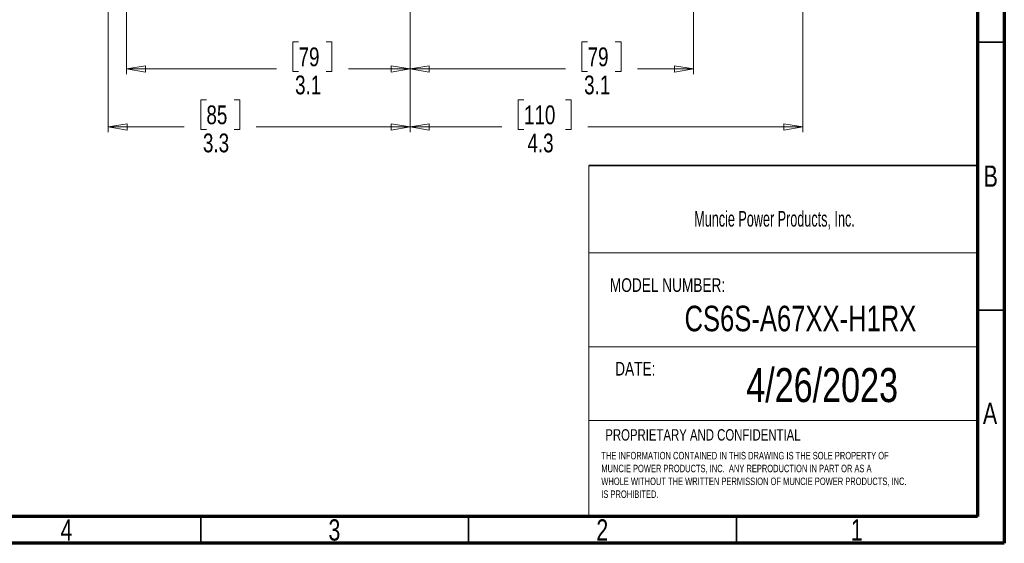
# Model space of a CAD drawing. Header units: inches. Extents: x 0.6 to 16.3, y 0.2 to 11.5.
# Tile 9 of 17: x 9.1 to 16.3, y 0.2 to 4. Entities that reach past the tile are written whole.
import ezdxf

# ---------------------------------------------------------------- set-up
doc = ezdxf.new("R2010")
doc.units = ezdxf.units.IN
doc.header["$MEASUREMENT"] = 0
doc.styles.add('SLDTEXTSTYLE0', font='TXT', dxfattribs={"width": 0.75})
doc.styles.add('SLDTEXTSTYLE1', font='TXT', dxfattribs={"width": 0.605})
doc.dimstyles.new('SLDDIMSTYLE2', dxfattribs={"dimtxt": 0.137795, "dimasz": 0.14, "dimexe": 0, "dimexo": 0.0625, "dimgap": 0.034449, "dimtad": 0, "dimdec": 1, "dimlfac": 1.5, "dimrnd": 1e-09, "dimzin": 12, "dimdsep": 46, "dimtxsty": 'SLDTEXTSTYLE0', "dimblk1": 'CLOSED', "dimblk2": 'CLOSED', "dimsah": 1, "dimcen": 0.09, "dimadec": 0, "dimazin": 3, "dimtfac": 1, "dimtdec": 1, "dimtofl": 0, "dimtmove": 0, "dimatfit": 3, "dimldrblk": 'CLOSED', "dimfxl": 0, "dimfrac": 2, "dimtolj": 1, "dimtzin": 12, "dimarcsym": 0})

# ---------------------------------------------------------------- blocks, each defined once
blk = doc.blocks.new('SW_NOTE_0')
at = {"color": 0, "linetype": 'Continuous', "lineweight": 0, "char_height": 0.055, "attachment_point": 1, "style": 'SLDTEXTSTYLE0'}
for s, insert in [('THE INFORMATION CONTAINED IN THIS DRAWING IS THE SOLE PROPERTY OF', (0, 0.0709)), ('MUNCIE POWER PRODUCTS, INC.  ANY REPRODUCTION IN PART OR AS A', (0, -0.0235)), ('WHOLE WITHOUT THE WRITTEN PERMISSION OF MUNCIE POWER PRODUCTS, INC.', (0, -0.1178)), ('IS PROHIBITED.', (0, -0.2122))]:
    blk.add_mtext(s, dxfattribs=dict(at, insert=insert))
blk = doc.blocks.new('_Closed')
at = {"color": 0, "linetype": 'ByBlock', "lineweight": -2}
for p, q in [((-1, 0.166667), (0, 0)), ((-1, 0.166667), (-1, -0.166667)), ((0, 0), (-1, -0.166667)), ((0, 0), (-1, 0))]:
    blk.add_line(p, q, dxfattribs=at)
blk = doc.blocks.new('_D_2')
at = {"color": 7, "linetype": 'Continuous', "lineweight": 0}
for p, q in [((14.8585, 7.1086), (14.8585, 3.2156)), ((11.9718, 5.2549), (11.9718, 3.2156)), ((12.809, 3.4534), (12.767, 3.4534)), ((12.767, 3.4534), (12.767, 3.2347)), ((13.1144, 3.4534), (13.1564, 3.4534)), ((13.1564, 3.4534), (13.1564, 3.2347)), ((11.9718, 3.255), (12.6461, 3.255)), ((12.767, 3.2347), (12.809, 3.2347)), ((13.1564, 3.2347), (13.1144, 3.2347)), ((14.8585, 3.255), (13.2772, 3.255))]:
    blk.add_line(p, q, dxfattribs=at)
at = {"color": 7, "linetype": 'Continuous', "lineweight": 18, "xscale": 0.14, "yscale": 0.14, "rotation": 180.0000000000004}
blk.add_blockref('_Closed', (11.9718, 3.255), dxfattribs=at)
at = {"color": 7, "linetype": 'Continuous', "lineweight": 18, "xscale": 0.14, "yscale": 0.14}
blk.add_blockref('_Closed', (14.8585, 3.255), dxfattribs=at)
at = {"color": 7, "linetype": 'Continuous', "lineweight": 18, "char_height": 0.1378, "attachment_point": 1, "style": 'SLDTEXTSTYLE0'}
for s, insert in [('110', (12.809, 3.4123)), ('4.3', (12.8344, 3.2061))]:
    blk.add_mtext(s, dxfattribs=dict(at, insert=insert))
blk = doc.blocks.new('_D_3')
at = {"color": 7, "linetype": 'Continuous', "lineweight": 0}
for p, q in [((11.9718, 5.2549), (11.9718, 3.6416)), ((14.0551, 4.9085), (14.0551, 3.6416)), ((13.2764, 3.8794), (13.2344, 3.8794)), ((13.2344, 3.8794), (13.2344, 3.6607)), ((13.48, 3.8794), (13.522, 3.8794)), ((13.522, 3.8794), (13.522, 3.6607)), ((11.9718, 3.681), (13.1136, 3.681)), ((13.2344, 3.6607), (13.2764, 3.6607)), ((13.522, 3.6607), (13.48, 3.6607)), ((14.0551, 3.681), (13.6428, 3.681))]:
    blk.add_line(p, q, dxfattribs=at)
at = {"color": 7, "linetype": 'Continuous', "lineweight": 18, "xscale": 0.14, "yscale": 0.14}
for p, rotation in [((11.9718, 3.681), 179.9999997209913), ((14.0551, 3.681), 359.9999997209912)]:
    blk.add_blockref('_Closed', p, dxfattribs=dict(at, rotation=rotation))
at = {"color": 7, "linetype": 'Continuous', "lineweight": 18, "char_height": 0.1378, "attachment_point": 1, "rotation": 360, "style": 'SLDTEXTSTYLE0'}
for s, insert in [('79', (13.2764, 3.8383)), ('3.1', (13.2509, 3.6321))]:
    blk.add_mtext(s, dxfattribs=dict(at, insert=insert))
blk = doc.blocks.new('_D_4')
at = {"color": 7, "linetype": 'Continuous', "lineweight": 0}
for p, q in [((9.7529, 6.1785), (9.7529, 3.2156)), ((11.9718, 5.2549), (11.9718, 3.2156)), ((10.4753, 3.4534), (10.4333, 3.4534)), ((10.4333, 3.4534), (10.4333, 3.2347)), ((10.6789, 3.4534), (10.7209, 3.4534)), ((10.7209, 3.4534), (10.7209, 3.2347)), ((9.7529, 3.255), (10.3125, 3.255)), ((10.4333, 3.2347), (10.4753, 3.2347)), ((10.7209, 3.2347), (10.6789, 3.2347)), ((11.9718, 3.255), (10.8418, 3.255))]:
    blk.add_line(p, q, dxfattribs=at)
at = {"color": 7, "linetype": 'Continuous', "lineweight": 18, "xscale": 0.14, "yscale": 0.14}
for p, rotation in [((9.7529, 3.255), 179.9999997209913), ((11.9718, 3.255), 359.9999997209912)]:
    blk.add_blockref('_Closed', p, dxfattribs=dict(at, rotation=rotation))
at = {"color": 7, "linetype": 'Continuous', "lineweight": 18, "char_height": 0.1378, "attachment_point": 1, "rotation": 360, "style": 'SLDTEXTSTYLE0'}
for s, insert in [('85', (10.4753, 3.4123)), ('3.3', (10.4499, 3.2061))]:
    blk.add_mtext(s, dxfattribs=dict(at, insert=insert))
blk = doc.blocks.new('_D_5')
at = {"color": 7, "linetype": 'Continuous', "lineweight": 0}
for p, q in [((11.9718, 5.2549), (11.9718, 3.6416)), ((9.8885, 4.9085), (9.8885, 3.6416)), ((11.1523, 3.8794), (11.1103, 3.8794)), ((11.1103, 3.8794), (11.1103, 3.6607)), ((11.3559, 3.8794), (11.3979, 3.8794)), ((11.3979, 3.8794), (11.3979, 3.6607)), ((9.8885, 3.681), (10.9894, 3.681)), ((11.1103, 3.6607), (11.1523, 3.6607)), ((11.3979, 3.6607), (11.3559, 3.6607)), ((11.9718, 3.681), (11.5187, 3.681))]:
    blk.add_line(p, q, dxfattribs=at)
at = {"color": 7, "linetype": 'Continuous', "lineweight": 18, "xscale": 0.14, "yscale": 0.14, "rotation": 180.0000000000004}
blk.add_blockref('_Closed', (9.8885, 3.681), dxfattribs=at)
at = {"color": 7, "linetype": 'Continuous', "lineweight": 18, "xscale": 0.14, "yscale": 0.14}
blk.add_blockref('_Closed', (11.9718, 3.681), dxfattribs=at)
at = {"color": 7, "linetype": 'Continuous', "lineweight": 18, "char_height": 0.1378, "attachment_point": 1, "style": 'SLDTEXTSTYLE0'}
for s, insert in [('79', (11.1523, 3.8383)), ('3.1', (11.1268, 3.6321))]:
    blk.add_mtext(s, dxfattribs=dict(at, insert=insert))

msp = doc.modelspace()

# ---------------------------------------------------------------- linework, layer by layer
at = {"color": 7, "linetype": 'Continuous', "lineweight": 70}
for p, q in [((16.3386, 11.4961), (16.3386, 0.1969)), ((16.1417, 11.2992), (16.1417, 0.3937)), ((16.1417, 0.3937), (0.7874, 0.3937)), ((16.3386, 0.1969), (0.5906, 0.1969))]:
    msp.add_line(p, q, dxfattribs=at)
at = {"color": 7, "linetype": 'Continuous', "lineweight": 35}
for p, q in [((16.1417, 3.878), (16.3386, 3.878)), ((13.2864, 2.9705), (16.1417, 2.9705)), ((16.1417, 1.9094), (16.3386, 1.9094)), ((10.4331, 0.3937), (10.4331, 0.1969)), ((12.4016, 0.3937), (12.4016, 0.1969)), ((14.3701, 0.3937), (14.3701, 0.1969))]:
    msp.add_line(p, q, dxfattribs=at)
at = {"color": 7, "linetype": 'Continuous', "lineweight": 18}
for p, q in [((13.2864, 2.9705), (13.2864, 0.3937)), ((13.2864, 2.3292), (16.1417, 2.3292)), ((13.2864, 1.6405), (16.1417, 1.6405)), ((13.2864, 1.0997), (16.1417, 1.0997))]:
    msp.add_line(p, q, dxfattribs=at)

# ---------------------------------------------------------------- block references
at = {"color": 7, "linetype": 'Continuous', "lineweight": 0}
msp.add_blockref('SW_NOTE_0', (13.3771, 0.7973), dxfattribs=at)

# ---------------------------------------------------------------- texts
for s, insert, char_height, attachment_point, style in [('B', (16.239, 2.9714), 0.1562, 2, 'SLDTEXTSTYLE0'), ('Muncie Power Products, Inc.', (14.0601, 2.6373), 0.114583, 1, 'SLDTEXTSTYLE1'), ('MODEL NUMBER:', (13.4403, 2.1432), 0.1, 1, 'SLDTEXTSTYLE0'), ('CS6S-A67XX-H1RX', (14.8404, 1.9415), 0.1875, 2, 'SLDTEXTSTYLE0'), ('DATE:', (13.4793, 1.5288), 0.1, 1, 'SLDTEXTSTYLE0'), ('4/26/2023', (15.0001, 1.484), 0.25, 2, 'SLDTEXTSTYLE0'), ('A', (16.2338, 1.2293), 0.1562, 2, 'SLDTEXTSTYLE0'), ('PROPRIETARY AND CONFIDENTIAL', (13.4064, 1.0349), 0.083333, 1, 'SLDTEXTSTYLE0'), ('4', (9.4472, 0.373), 0.1562, 2, 'SLDTEXTSTYLE0'), ('3', (11.4157, 0.373), 0.1562, 2, 'SLDTEXTSTYLE0'), ('2', (13.3843, 0.373), 0.1562, 2, 'SLDTEXTSTYLE0'), ('1', (15.2543, 0.373), 0.1562, 2, 'SLDTEXTSTYLE0')]:
    msp.add_mtext(s, dxfattribs=dict(at, insert=insert, char_height=char_height, attachment_point=attachment_point, style=style))

# ---------------------------------------------------------------- dimensions: what is measured, and where the dimension line sits
at = {"color": 7, "linetype": 'Continuous', "lineweight": 18}
for base, p1, picture, middle in [((11.9718, 3.255), (14.8585, 7.148), '_D_2', (12.9617, 3.255)), ((11.9718, 3.681), (9.8885, 4.9479), '_D_5', (11.2541, 3.681))]:
    dim = msp.add_linear_dim(base=base, p1=p1, p2=(11.9718, 5.2942), dimstyle='SLDDIMSTYLE2', dxfattribs=at)
    dim.commit()
    dim.dimension.update_dxf_attribs({"geometry": picture, "text_midpoint": middle, "dimtype": 160})
for base, p1, p2, picture, middle in [((11.9718, 3.255), (9.7529, 6.2179), (11.9718, 5.2942), '_D_4', (10.5771, 3.255)), ((14.0551, 3.681), (11.9718, 5.2942), (14.0551, 4.9479), '_D_3', (13.3782, 3.681))]:
    dim = msp.add_linear_dim(base=base, p1=p1, p2=p2, angle=360, dimstyle='SLDDIMSTYLE2', dxfattribs=at)
    dim.commit()
    dim.dimension.update_dxf_attribs({"geometry": picture, "text_midpoint": middle, "dimtype": 160})

doc.saveas('drawing.dxf')
